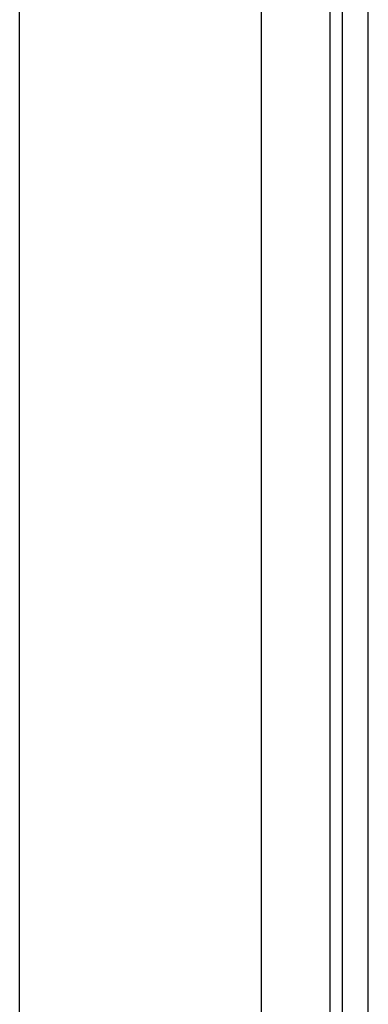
# Model space of a CAD drawing. Header units: inches. Extents: x 20 to 683, y 61 to 320.
# Tile 103 of 256: x 91.248 to 92.151, y 197.363 to 199.91. Entities that reach past the tile are written whole.
import ezdxf

# ---------------------------------------------------------------- set-up
doc = ezdxf.new("R2010")
doc.units = ezdxf.units.IN
doc.header["$MEASUREMENT"] = 0
doc.layers.add('Visible Edges(ANSI)', color=7, linetype='Continuous', lineweight=25)
doc.layers.add('Visible Tangent Edges(ANSI)', color=7, linetype='Continuous', lineweight=25)

msp = doc.modelspace()

# ---------------------------------------------------------------- linework, layer by layer
at = {"layer": 'Visible Edges(ANSI)'}
for p, q in [((92.0828, 215.0947), (92.0828, 176.4917)), ((92.1508, 176.4917), (92.1508, 215.0947)), ((91.2483, 196.1186), (91.2483, 214.4897)), ((91.8733, 214.4897), (91.8733, 195.9566))]:
    msp.add_line(p, q, dxfattribs=at)
at = {"layer": 'Visible Tangent Edges(ANSI)'}
msp.add_line((92.0518, 176.3747), (92.0518, 215.0947), dxfattribs=at)

doc.saveas('drawing.dxf')
